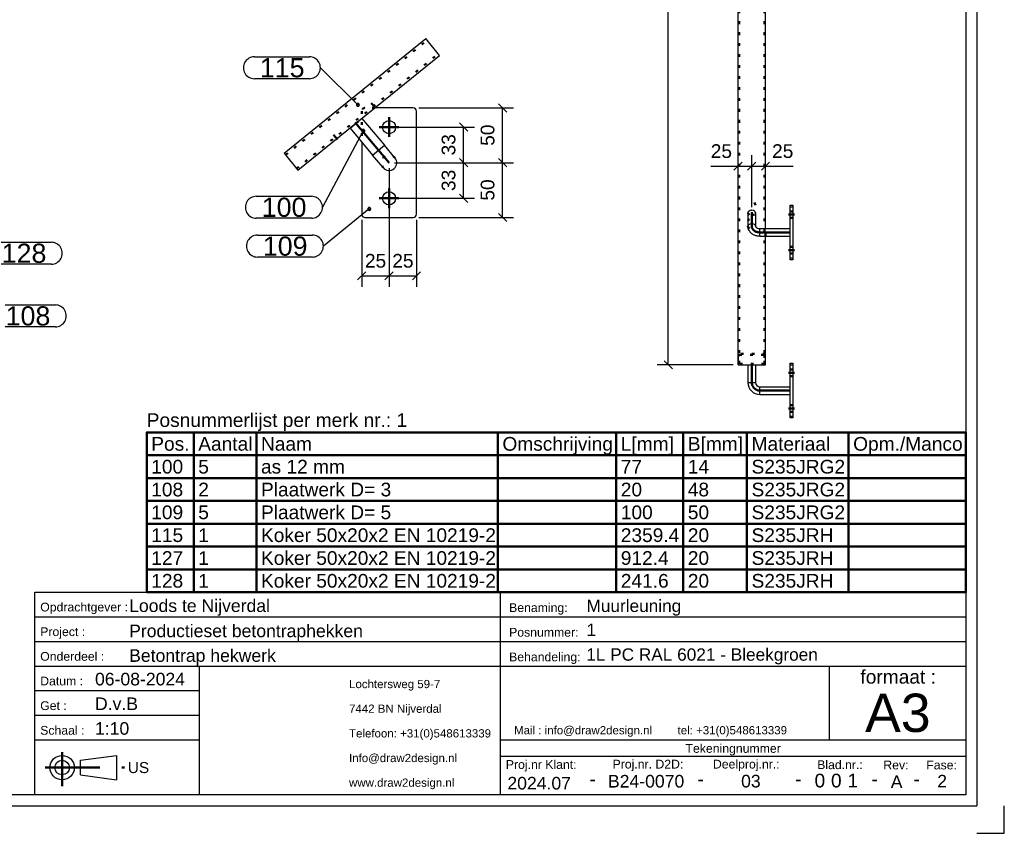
# Model space of a CAD drawing. Header units: millimetres. Extents: x -20 to 400, y -1231 to -934.
# Tile 5 of 6: x 221 to 400, y -1231 to -1082. Entities that reach past the tile are written whole.
import ezdxf
from ezdxf.enums import TextEntityAlignment as Align

# ---------------------------------------------------------------- set-up
doc = ezdxf.new("R2010")
doc.units = ezdxf.units.MM
doc.linetypes.add('DOT', pattern=[2, 0.5, -1.5])
doc.linetypes.add('STRICHPUNKT2', pattern=[18.5, 10, -4, 0.5, -4])
doc.layers.get('0').update_dxf_attribs({"linetype": 'CONTINUOUS'})
for name, color, linetype in [('DIM49', 4, 'CONTINUOUS'), ('TXT_ALL', 7, 'CONTINUOUS'), ('TXT_DIM49', 2, 'CONTINUOUS'), ('TXT_YELLOW', 2, 'CONTINUOUS')]:
    doc.layers.add(name, color=color, linetype=linetype)
doc.layers.add('LE_ALL', color=7, linetype='CONTINUOUS', lineweight=50)
doc.styles.add('ARIAL', font='arial.ttf')

# ---------------------------------------------------------------- blocks, each defined once
blk = doc.blocks.new('BOM-P1_00003', base_point=(243.81, -1186.63))
at = {"layer": 'LE_ALL', "color": 8}
for p, q in [((252.39, -1157.46), (252.39, -1186.63)), ((263.84, -1157.46), (263.84, -1186.63)), ((307.92, -1157.46), (307.92, -1186.63)), ((329.53, -1157.46), (329.53, -1186.63)), ((341.76, -1157.46), (341.76, -1186.63)), ((353.39, -1157.46), (353.39, -1186.63)), ((371.95, -1157.46), (371.95, -1186.63)), ((243.81, -1161.63), (393.37, -1161.63)), ((243.81, -1165.79), (393.37, -1165.79)), ((243.81, -1169.96), (393.37, -1169.96)), ((243.81, -1174.13), (393.37, -1174.13)), ((243.81, -1178.29), (393.37, -1178.29)), ((243.81, -1182.46), (393.37, -1182.46))]:
    blk.add_line(p, q, dxfattribs=at)
blk.add_lwpolyline([(243.81, -1186.63), (393.37, -1186.63), (393.37, -1157.46), (243.81, -1157.46)], close=True, dxfattribs=at)
at = {"layer": 'TXT_YELLOW', "style": 'ARIAL'}
blk.add_text('Posnummerlijst per merk nr.: 1', height=2.5, dxfattribs=at).set_placement((243.81, -1156.46))
for s, p in [('Pos.', (244.64, -1159.54)), ('Aantal', (253.22, -1159.54)), ('Naam', (264.67, -1159.54)), ('Omschrijving', (308.75, -1159.54)), ('L[mm]', (330.36, -1159.54)), ('B[mm]', (342.59, -1159.54)), ('Materiaal', (354.23, -1159.54)), ('Opm./Manco', (372.78, -1159.54)), ('100', (244.64, -1163.71)), ('5', (253.22, -1163.71)), ('as 12 mm', (264.67, -1163.71)), ('77', (330.36, -1163.71)), ('14', (342.59, -1163.71)), ('S235JRG2', (354.23, -1163.71)), ('108', (244.64, -1167.88)), ('2', (253.22, -1167.88)), ('Plaatwerk D= 3', (264.67, -1167.88)), ('20', (330.36, -1167.88)), ('S235JRG2', (354.23, -1167.88)), ('48', (342.59, -1167.88)), ('109', (244.64, -1172.04)), ('5', (253.22, -1172.04)), ('Plaatwerk D= 5', (264.67, -1172.04)), ('100', (330.36, -1172.04)), ('50', (342.59, -1172.04)), ('S235JRG2', (354.23, -1172.04)), ('115', (244.64, -1176.21)), ('1', (253.22, -1176.21)), ('Koker 50x20x2 EN 10219-2', (264.67, -1176.21)), ('2359.4', (330.36, -1176.21)), ('20', (342.59, -1176.21)), ('S235JRH', (354.23, -1176.21)), ('127', (244.64, -1180.38)), ('1', (253.22, -1180.38)), ('Koker 50x20x2 EN 10219-2', (264.67, -1180.38)), ('912.4', (330.36, -1180.38)), ('20', (342.59, -1180.38)), ('S235JRH', (354.23, -1180.38)), ('128', (244.64, -1184.54)), ('1', (253.22, -1184.54)), ('Koker 50x20x2 EN 10219-2', (264.67, -1184.54)), ('241.6', (330.36, -1184.54)), ('20', (342.59, -1184.54)), ('S235JRH', (354.23, -1184.54))]:
    blk.add_text(s, height=2.5, dxfattribs=at).set_placement(p, align=Align.MIDDLE_LEFT)
blk = doc.blocks.new('TFIELD_00005', base_point=(374.96, -1208.63))
at = {"layer": 'TXT_YELLOW', "style": 'ARIAL'}
blk.add_text('A3', height=7, dxfattribs=at).set_placement((374.96, -1208.63), align=Align.MIDDLE_LEFT)
blk = doc.blocks.new('FLEX_00004', base_point=(380.87, -1213.63))
blk.add_blockref('TFIELD_00005', (374.96, -1208.63))
blk = doc.blocks.new('TFIELD_00008', base_point=(310.88, -1211.81))
at = {"layer": 'TXT_YELLOW', "style": 'ARIAL'}
blk.add_text('Mail : info@draw2design.nl        tel: +31(0)548613339', height=1.5, dxfattribs=at).set_placement((310.88, -1211.81), align=Align.MIDDLE_LEFT)
blk = doc.blocks.new('FLEX_00007', base_point=(310.88, -1213.06))
blk.add_blockref('TFIELD_00008', (310.88, -1211.81))
blk = doc.blocks.new('DRAW2DESIGNLOGO_00006', base_point=(310.81, -1210.14))
blk.add_blockref('FLEX_00007', (310.88, -1213.06))
blk = doc.blocks.new('TFIELD_00012', base_point=(240.37, -1218.63))
at = {"layer": 'TXT_YELLOW', "style": 'ARIAL'}
blk.add_text('US', height=2, dxfattribs=at).set_placement((240.37, -1218.63), align=Align.MIDDLE_LEFT)
blk = doc.blocks.new('FLEX_00011', base_point=(240.37, -1218.63))
blk.add_blockref('TFIELD_00012', (240.37, -1218.63))
blk = doc.blocks.new('US_00010', base_point=(229.71, -1218.63))
blk.add_line((231.73, -1219.96), (238.29, -1220.85))
blk.add_lwpolyline([(231.73, -1219.96), (231.73, -1217.29), (238.29, -1216.4), (238.29, -1220.85)])
for radius in [2.22, 1.33]:
    blk.add_circle((228.37, -1218.63), radius)
at = {"layer": 'LE_ALL', "color": 1, "linetype": 'STRICHPUNKT2'}
for p, q in [((228.37, -1215.81), (228.37, -1222.03)), ((225.27, -1218.63), (240.14, -1218.63))]:
    blk.add_line(p, q, dxfattribs=at)
blk.add_blockref('FLEX_00011', (240.37, -1218.63))
blk = doc.blocks.new('TFIELD_00015', base_point=(280.75, -1221.38))
at = {"layer": 'TXT_YELLOW', "style": 'ARIAL'}
for s, p in [('Lochtersweg 59-7', (280.75, -1203.38)), ('7442 BN Nijverdal', (280.75, -1207.88)), ('Telefoon: +31(0)548613339', (280.75, -1212.38)), ('Info@draw2design.nl', (280.75, -1216.88)), ('www.draw2design.nl', (280.75, -1221.38))]:
    blk.add_text(s, height=1.5, dxfattribs=at).set_placement(p, align=Align.MIDDLE_LEFT)
blk = doc.blocks.new('FLEX_00014', base_point=(293.56, -1223.63))
blk.add_blockref('TFIELD_00015', (280.75, -1221.38))
blk = doc.blocks.new('D2D_00013', base_point=(253.62, -1221.77))
blk.add_blockref('FLEX_00014', (293.56, -1223.63))
blk = doc.blocks.new('SCHRIFE_00017', base_point=(234.37, -1203.63))
for p, q in [((223.37, -1186.63), (308.37, -1186.63)), ((308.37, -1186.63), (393.37, -1186.63)), ((308.37, -1223.63), (308.37, -1186.63)), ((393.37, -1186.63), (393.37, -1223.63)), ((223.37, -1191.13), (308.37, -1191.13)), ((308.37, -1191.13), (393.37, -1191.13)), ((223.37, -1195.63), (308.37, -1195.63)), ((308.37, -1195.63), (393.37, -1195.63)), ((223.37, -1200.13), (393.37, -1200.13)), ((253.37, -1200.13), (253.37, -1223.63)), ((368.37, -1200.13), (368.37, -1213.63)), ((253.37, -1204.63), (223.37, -1204.63)), ((253.37, -1209.13), (223.37, -1209.13)), ((253.37, -1213.63), (223.37, -1213.63)), ((393.37, -1213.63), (308.37, -1213.63)), ((393.37, -1216.63), (308.37, -1216.63))]:
    blk.add_line(p, q)
blk.add_lwpolyline([(393.37, -1223.63), (223.37, -1223.63), (223.37, -1186.63)])
at = {"layer": 'TXT_YELLOW', "style": 'ARIAL'}
for s, height, p in [('Loods te Nijverdal', 2.3, (240.6, -1190.23)), ('Muurleuning', 2.25, (324.1, -1190.23)), ('Productieset betontraphekken', 2.3, (240.6, -1194.83)), ('1', 2.25, (324.1, -1194.62)), ('Betontrap hekwerk', 2.3, (240.6, -1199.33)), ('1L PC RAL 6021 - Bleekgroen', 2.25, (324.05, -1199.12)), ('06-08-2024', 2.3, (234.37, -1203.63)), ('D.v.B', 2.3, (234.37, -1208.13)), ('1:10', 2.3, (234.37, -1212.63))]:
    blk.add_text(s, height=height, dxfattribs=at).set_placement(p)
for s, height, p in [('2024.07', 2.3, (315.46, -1222.63)), ('B24-0070', 2.3, (334.98, -1222.27)), ('03', 2.3, (354.11, -1222.25)), ('A', 2.3, (380.72, -1222.36)), ('2', 2.3, (389.02, -1222.26)), ('-', 2.5, (325.2, -1221.97)), ('-', 2.5, (344.95, -1221.97)), ('-', 2.5, (362.78, -1221.97)), ('-', 2.5, (376.71, -1221.97)), ('-', 2.5, (384.37, -1221.97))]:
    blk.add_text(s, height=height, dxfattribs=at).set_placement(p, align=Align.CENTER)
blk = doc.blocks.new('TFIELD_00021', base_point=(371.73, -1221))
at = {"layer": 'TXT_ALL', "style": 'ARIAL'}
blk.add_text('1', height=2.5, dxfattribs=at).set_placement((371.73, -1221), align=Align.MIDDLE_LEFT)
blk = doc.blocks.new('1_00020')
blk.add_blockref('TFIELD_00021', (371.73, -1221))
blk = doc.blocks.new('TELLER1_00019')
blk.add_blockref('1_00020', (0, 0))
blk = doc.blocks.new('TFIELD_00024', base_point=(368.73, -1221))
at = {"layer": 'TXT_ALL', "style": 'ARIAL'}
blk.add_text('0', height=2.5, dxfattribs=at).set_placement((368.73, -1221), align=Align.MIDDLE_LEFT)
blk = doc.blocks.new('0_00023')
blk.add_blockref('TFIELD_00024', (368.73, -1221))
blk = doc.blocks.new('TELLER2_00022')
blk.add_blockref('0_00023', (0, 0))
blk = doc.blocks.new('TFIELD_00027', base_point=(365.73, -1221))
at = {"layer": 'TXT_ALL', "style": 'ARIAL'}
blk.add_text('0', height=2.5, dxfattribs=at).set_placement((365.73, -1221), align=Align.MIDDLE_LEFT)
blk = doc.blocks.new('0_00026')
blk.add_blockref('TFIELD_00027', (365.73, -1221))
blk = doc.blocks.new('TELLER3_00025')
blk.add_blockref('0_00026', (0, 0))
blk = doc.blocks.new('NL_00028', base_point=(224.37, -1190.13))
at = {"layer": 'TXT_ALL', "color": 1, "style": 'ARIAL'}
blk.add_text('Tekeningnummer', height=1.6, dxfattribs=at).set_placement((350.87, -1215.13), align=Align.MIDDLE_CENTER)
at = {"layer": 'TXT_YELLOW', "style": 'ARIAL'}
for s, p in [('Opdrachtgever :', (224.37, -1190.13)), ('Benaming:', (309.97, -1190.23)), ('Project :', (224.37, -1194.63)), ('Posnummer:', (309.97, -1194.73)), ('Onderdeel :', (224.37, -1199.13)), ('Behandeling:', (309.97, -1199.23)), ('Datum :', (224.37, -1203.63)), ('Get :', (224.37, -1208.13)), ('Schaal :', (224.37, -1212.63)), ('Proj.nr Klant:', (309.37, -1218.87)), ('Proj.nr. D2D:', (328.86, -1218.8)), ('Deelproj.nr.:', (347.18, -1218.8)), ('Blad.nr.:', (366.21, -1218.91)), ('Rev:', (378.29, -1218.96)), ('Fase:', (386.13, -1218.96))]:
    blk.add_text(s, height=1.6, dxfattribs=at).set_placement(p)
blk.add_text('formaat :', height=2.5, dxfattribs=at).set_placement((381, -1203.31), align=Align.CENTER)
blk = doc.blocks.new('SCHRIFE_00016')
for name, p in [('SCHRIFE_00017', (234.37, -1203.63)), ('NL_00028', (224.37, -1190.13)), ('TELLER3_00025', (0, 0)), ('TELLER2_00022', (0, 0)), ('TELLER1_00019', (0, 0))]:
    blk.add_blockref(name, p)
blk = doc.blocks.new('DINA3_00002', base_point=(393.37, -1223.63))
for p, q in [((395.37, -938.63), (395.37, -1225.63)), ((393.37, -940.63), (393.37, -1223.63)), ((393.37, -1125.07), (393.37, -1140.76)), ((393.37, -1223.63), (-12.63, -1223.63)), ((-14.63, -1225.63), (395.37, -1225.63))]:
    blk.add_line(p, q)
blk.add_lwpolyline([(395.37, -1230.63), (400.37, -1230.63), (400.37, -1225.63)])
for name, p in [('BOM-P1_00003', (243.81, -1186.63)), ('SCHRIFE_00016', (0, 0)), ('D2D_00013', (253.62, -1221.77)), ('FLEX_00004', (380.87, -1213.63)), ('DRAW2DESIGNLOGO_00006', (310.81, -1210.14)), ('US_00010', (229.71, -1218.63))]:
    blk.add_blockref(name, p)
blk = doc.blocks.new('_ZBL0011_00001')
blk.add_blockref('DINA3_00002', (393.37, -1223.63))
blk = doc.blocks.new('SHAPE_00292', base_point=(204.91, -1130.52))
at = {"layer": 'DIM49', "color": 3}
for p, q in [((216.34, -1122.75), (226.4, -1122.75)), ((204.91, -1130.52), (214.34, -1124.75)), ((226.4, -1126.75), (216.34, -1126.75)), ((205.17, -1130.48), (204.66, -1130.48)), ((205.03, -1130.28), (204.8, -1130.28)), ((205.12, -1130.68), (204.71, -1130.68))]:
    blk.add_line(p, q, dxfattribs=at)
blk.add_lwpolyline([(204.73, -1130.71), (204.79, -1130.75), (204.85, -1130.78), (204.92, -1130.78), (204.99, -1130.77), (205.05, -1130.74), (205.11, -1130.7), (205.15, -1130.65), (205.17, -1130.58), (205.18, -1130.51), (205.17, -1130.45), (205.14, -1130.38), (205.1, -1130.33), (205.04, -1130.29), (204.98, -1130.26), (204.91, -1130.26), (204.84, -1130.27), (204.78, -1130.3), (204.72, -1130.34), (204.68, -1130.39), (204.66, -1130.46), (204.65, -1130.53), (204.66, -1130.59), (204.69, -1130.66)], close=True, dxfattribs=at)
for centre, start_param, end_param in [((216.34, -1124.75), 1.570796, 4.712389), ((226.4, -1124.75), 4.712389, 7.853982)]:
    blk.add_ellipse(centre, major_axis=(2, 0), ratio=1, start_param=start_param, end_param=end_param, dxfattribs=at)
at = {"layer": 'TXT_ALL', "style": 'ARIAL'}
blk.add_text('128', height=3.5, dxfattribs=at).set_placement((217.34, -1124.75), align=Align.MIDDLE_LEFT)
blk = doc.blocks.new('Koker 50x20x2 EN 10219-2_00038', base_point=(196.79, -1131.45))
for p, q in [((196.44, -1130.45), (208.46, -1130.55)), ((208.46, -1130.55), (208.46, -1131.55)), ((196.79, -1131.45), (208.46, -1131.55)), ((208.46, -1131.55), (208.22, -1131.77))]:
    blk.add_line(p, q)
blk.add_lwpolyline([(196.44, -1130.45), (196.79, -1131.45), (196.55, -1131.66), (208.22, -1131.77)])
blk.add_blockref('SHAPE_00292', (204.91, -1130.52))
blk = doc.blocks.new('Koker 50x20x2 EN 10219-2_00037')
blk.add_blockref('Koker 50x20x2 EN 10219-2_00038', (196.79, -1131.45))
blk = doc.blocks.new('SHAPE_00310', base_point=(208.6, -1131.55))
at = {"layer": 'DIM49', "color": 3}
for p, q in [((208.34, -1131.51), (208.86, -1131.51)), ((208.4, -1131.71), (208.81, -1131.71)), ((208.71, -1131.31), (208.49, -1131.31)), ((208.6, -1131.55), (215.06, -1136.19)), ((217.06, -1134.19), (227.13, -1134.19)), ((227.13, -1138.19), (217.06, -1138.19))]:
    blk.add_line(p, q, dxfattribs=at)
blk.add_lwpolyline([(208.36, -1131.45), (208.34, -1131.52), (208.34, -1131.59), (208.36, -1131.66), (208.4, -1131.71), (208.45, -1131.76), (208.51, -1131.79), (208.58, -1131.81), (208.65, -1131.81), (208.71, -1131.79), (208.77, -1131.75), (208.82, -1131.7), (208.85, -1131.64), (208.86, -1131.57), (208.86, -1131.5), (208.84, -1131.44), (208.81, -1131.38), (208.76, -1131.33), (208.7, -1131.3), (208.63, -1131.29), (208.56, -1131.29), (208.49, -1131.31), (208.44, -1131.34), (208.39, -1131.39)], close=True, dxfattribs=at)
for centre, start_param, end_param in [((217.06, -1136.19), 1.570796, 4.712389), ((227.13, -1136.19), 4.712389, 7.853982)]:
    blk.add_ellipse(centre, major_axis=(2, 0), ratio=1, start_param=start_param, end_param=end_param, dxfattribs=at)
at = {"layer": 'TXT_ALL', "style": 'ARIAL'}
blk.add_text('108', height=3.5, dxfattribs=at).set_placement((218.06, -1136.19), align=Align.MIDDLE_LEFT)
blk = doc.blocks.new('Plaatwerk D_ 3_00071', base_point=(208.61, -1131.55))
for p, q in [((208.22, -1131.76), (208.46, -1131.55)), ((208.37, -1131.76), (208.22, -1131.76)), ((208.61, -1131.55), (208.46, -1131.55))]:
    blk.add_line(p, q)
blk.add_lwpolyline([(208.37, -1131.76), (208.61, -1131.55), (208.61, -1130.56), (208.46, -1130.55)])
blk.add_blockref('SHAPE_00310', (208.6, -1131.55))
blk = doc.blocks.new('Plaatwerk D_ 3_00070')
blk.add_blockref('Plaatwerk D_ 3_00071', (208.61, -1131.55))
blk = doc.blocks.new('Muurleuning_00034')
for name in ['Koker 50x20x2 EN 10219-2_00037', 'Plaatwerk D_ 3_00070']:
    blk.add_blockref(name, (0, 0))
blk = doc.blocks.new('00 begane grond_00033')
blk.add_blockref('Muurleuning_00034', (0, 0))
blk = doc.blocks.new('Duplex_00032')
blk.add_blockref('00 begane grond_00033', (0, 0))
blk = doc.blocks.new('Assen_00031')
blk.add_blockref('Duplex_00032', (0, 0))
blk = doc.blocks.new('_A3D0021_00030')
blk.add_blockref('Assen_00031', (0, 0))
blk = doc.blocks.new('_ANS0021_00029')
blk.add_blockref('_A3D0021_00030', (0, 0))
blk = doc.blocks.new('_D31', base_point=(346.78, -1107.36))
at = {"layer": 'DIM49', "color": 1}
for p, q in [((351.77, -1108.88), (351.77, -1106.86)), ((354.27, -1116.36), (354.27, -1106.86)), ((346.78, -1108.86), (360.27, -1108.86)), ((351.02, -1109.61), (352.52, -1108.11)), ((355.02, -1108.11), (353.52, -1109.61))]:
    blk.add_line(p, q, dxfattribs=at)
at = {"layer": 'TXT_DIM49', "style": 'ARIAL'}
blk.add_text('25', height=2.5, dxfattribs=at).set_placement((346.78, -1107.36))
blk = doc.blocks.new('_D32', base_point=(357.98, -1107.36))
at = {"layer": 'DIM49', "color": 1}
for p, q in [((354.27, -1116.36), (354.27, -1106.86)), ((348.27, -1108.86), (361.81, -1108.86)), ((353.52, -1109.61), (355.02, -1108.11)), ((357.52, -1108.11), (356.02, -1109.61))]:
    blk.add_line(p, q, dxfattribs=at)
at = {"layer": 'TXT_DIM49', "style": 'ARIAL'}
blk.add_text('25', height=2.5, dxfattribs=at).set_placement((357.98, -1107.36))
blk = doc.blocks.new('Koker 50x20x2 EN 10219-2_00213', base_point=(356.77, -1143.12))
for p, q in [((351.77, -995.08), (351.77, -997.08)), ((356.77, -995.08), (351.77, -995.08)), ((356.77, -997.08), (356.77, -995.08)), ((351.77, -997.08), (356.77, -997.08)), ((351.77, -1145.12), (351.77, -997.08)), ((356.77, -1011.39), (356.77, -997.08)), ((351.77, -1145.12), (356.77, -1145.12))]:
    blk.add_line(p, q)
for points in [[(356.77, -1065.83), (356.77, -1012.79)], [(356.77, -1120.26), (356.77, -1067.23)], [(356.77, -1145.12), (356.77, -1121.66)]]:
    blk.add_lwpolyline(points)
at = {"layer": 'LE_ALL', "color": 3, "linetype": 'DOT'}
for p, q in [((351.97, -1144.92), (351.97, -996.88)), ((356.57, -1144.92), (356.57, -996.88)), ((356.77, -1012.79), (356.77, -1011.39)), ((356.77, -1143.12), (351.77, -1143.12)), ((351.97, -1143.32), (356.57, -1143.32)), ((356.57, -1144.92), (351.97, -1144.92))]:
    blk.add_line(p, q, dxfattribs=at)
blk.add_lwpolyline([(351.97, -996.88), (351.97, -995.28), (356.57, -995.28), (356.57, -996.88)], close=True, dxfattribs=at)
for points in [[(356.77, -1067.23), (356.77, -1065.83)], [(356.77, -1121.66), (356.77, -1120.26)]]:
    blk.add_lwpolyline(points, dxfattribs=at)
for name, p in [('_D31', (346.78, -1107.36)), ('_D32', (357.98, -1107.36))]:
    blk.add_blockref(name, p)
blk = doc.blocks.new('Koker 50x20x2 EN 10219-2_00212')
blk.add_blockref('Koker 50x20x2 EN 10219-2_00213', (356.77, -1143.12))
blk = doc.blocks.new('Plaatwerk D_ 5_00218', base_point=(361.27, -1124.81))
for p, q in [((361.27, -1116.26), (361.77, -1116.26)), ((361.77, -1116.26), (361.77, -1125.66)), ((361.77, -1125.66), (361.27, -1125.66)), ((361.27, -1125.96), (361.27, -1125.66)), ((361.77, -1125.96), (361.27, -1125.96)), ((361.77, -1125.66), (361.77, -1125.96))]:
    blk.add_line(p, q)
blk.add_lwpolyline([(361.27, -1125.66), (361.27, -1116.26), (361.27, -1115.96), (361.77, -1115.96), (361.77, -1116.26)])
at = {"layer": 'LE_ALL', "color": 3, "linetype": 'DOT'}
for p, q in [((361.27, -1117.11), (361.77, -1117.11)), ((361.27, -1118.31), (361.77, -1118.31)), ((361.27, -1123.61), (361.77, -1123.61)), ((361.27, -1124.81), (361.77, -1124.81))]:
    blk.add_line(p, q, dxfattribs=at)
blk = doc.blocks.new('_00220', base_point=(360.97, -1124.21))
at = {"layer": 'LE_ALL', "color": 1, "linetype": 'STRICHPUNKT2'}
for p, q in [((360.97, -1117.71), (362.07, -1117.71)), ((360.97, -1124.21), (362.07, -1124.21))]:
    blk.add_line(p, q, dxfattribs=at)
blk = doc.blocks.new('_00219')
blk.add_blockref('_00220', (360.97, -1124.21))
blk = doc.blocks.new('Plaatwerk D_ 5_00217')
for name, p in [('Plaatwerk D_ 5_00218', (361.27, -1124.81)), ('_00219', (0, 0))]:
    blk.add_blockref(name, p)
blk = doc.blocks.new('as 12 mm_00222', base_point=(354.97, -1119.81))
for p, q in [((353.57, -1117.36), (353.57, -1119.81)), ((354.97, -1117.36), (354.97, -1119.81)), ((355.77, -1121.66), (355.77, -1120.26)), ((361.27, -1121.66), (361.27, -1120.26)), ((355.77, -1121.66), (361.27, -1121.66))]:
    blk.add_line(p, q)
for points in [[(354.25, -1116.91), (354.25, -1116.91), (354.26, -1116.91), (354.27, -1116.91), (354.27, -1116.91), (354.28, -1116.91), (354.29, -1116.91)], [(355.77, -1121.66), (355.63, -1121.66), (355.49, -1121.65), (355.36, -1121.63), (355.32, -1121.62), (355.19, -1121.6), (355.06, -1121.57), (355, -1121.55), (354.87, -1121.51), (354.75, -1121.46), (354.69, -1121.43), (354.58, -1121.37), (354.47, -1121.31), (354.41, -1121.27), (354.31, -1121.2), (354.21, -1121.13), (354.16, -1121.09), (354.08, -1121), (354, -1120.92), (353.96, -1120.87), (353.89, -1120.78), (353.83, -1120.69), (353.8, -1120.65), (353.75, -1120.55), (353.7, -1120.45), (353.68, -1120.41), (353.64, -1120.3), (353.61, -1120.2), (353.6, -1120.16), (353.58, -1120.05), (353.57, -1119.95), (353.57, -1119.84), (353.57, -1119.81)], [(354.97, -1119.81), (354.97, -1119.85), (354.98, -1119.89), (355, -1119.92), (355.03, -1119.97), (355.07, -1120.01), (355.09, -1120.04), (355.14, -1120.08), (355.21, -1120.12), (355.26, -1120.15), (355.34, -1120.18), (355.42, -1120.21), (355.46, -1120.22), (355.51, -1120.24), (355.6, -1120.25), (355.69, -1120.26), (355.77, -1120.26), (361.27, -1120.26)]]:
    blk.add_lwpolyline(points)
for centre, start_param, end_param in [((354.27, -1117.36), 1.599351, 3.141593), ((354.27, -1117.36), 0, 1.540589), ((354.27, -1119.81), 6.283185, 9.424778)]:
    blk.add_ellipse(centre, major_axis=(0.7, 0), ratio=0.642788, start_param=start_param, end_param=end_param)
at = {"layer": 'LE_ALL', "color": 1, "linetype": 'STRICHPUNKT2'}
blk.add_line((354.27, -1119.81), (354.27, -1117.28), dxfattribs=at)
at = {"layer": 'LE_ALL', "color": 3, "linetype": 'DOT'}
blk.add_lwpolyline([(354.28, -1117.81), (354.28, -1117.81), (354.27, -1117.81), (354.26, -1117.81), (354.26, -1117.81), (354.25, -1117.81)], dxfattribs=at)
at = {"layer": 'LE_ALL', "color": 1, "linetype": 'STRICHPUNKT2'}
blk.add_lwpolyline([(361.27, -1120.96), (355.77, -1120.96)], dxfattribs=at)
at = {"layer": 'LE_ALL', "color": 3, "linetype": 'DOT'}
for centre, start_param, end_param in [((354.27, -1117.36), 3.141593, 4.690191), ((354.27, -1117.36), 4.738266, 6.283185), ((354.27, -1119.81), 3.141593, 6.283185)]:
    blk.add_ellipse(centre, major_axis=(0.7, 0), ratio=0.642788, start_param=start_param, end_param=end_param, dxfattribs=at)
at = {"layer": 'LE_ALL', "color": 1, "linetype": 'STRICHPUNKT2'}
blk.add_ellipse((355.77, -1119.81), major_axis=(1.5, 0), ratio=0.766044, start_param=3.141593, end_param=4.712389, dxfattribs=at)
blk = doc.blocks.new('_00224', base_point=(353.76, -1118.41))
at = {"layer": 'LE_ALL', "color": 1, "linetype": 'STRICHPUNKT2'}
for p, q in [((354.78, -1115.52), (354.93, -1115.96)), ((353.76, -1118.41), (353.6, -1118.86))]:
    blk.add_line(p, q, dxfattribs=at)
blk = doc.blocks.new('_00223')
blk.add_blockref('_00224', (353.76, -1118.41))
blk = doc.blocks.new('as 12 mm_00221')
for name, p in [('_00223', (0, 0)), ('as 12 mm_00222', (354.97, -1119.81))]:
    blk.add_blockref(name, p)
blk = doc.blocks.new('Handrailingsteun_00216')
for name in ['as 12 mm_00221', 'Plaatwerk D_ 5_00217']:
    blk.add_blockref(name, (0, 0))
blk = doc.blocks.new('Koker 50x20x2 EN 10219-2_00244', base_point=(351.97, -1144.92))
blk.add_lwpolyline([(351.77, -1143.12), (351.77, -1145.12), (356.77, -1145.12), (356.77, -1143.12)])
at = {"layer": 'LE_ALL', "color": 3, "linetype": 'DOT'}
blk.add_lwpolyline([(356.77, -1143.12), (351.77, -1143.12)], dxfattribs=at)
blk.add_lwpolyline([(351.97, -1144.92), (351.97, -1143.32), (356.57, -1143.32), (356.57, -1144.92)], close=True, dxfattribs=at)
blk = doc.blocks.new('Koker 50x20x2 EN 10219-2_00243')
blk.add_blockref('Koker 50x20x2 EN 10219-2_00244', (351.97, -1144.92))
blk = doc.blocks.new('Plaatwerk D_ 3_00246', base_point=(356.67, -1145.12))
at = {"layer": 'LE_ALL', "color": 3, "linetype": 'DOT'}
for p, q in [((351.87, -1143.12), (351.87, -1145.12)), ((356.67, -1145.12), (356.67, -1143.12))]:
    blk.add_line(p, q, dxfattribs=at)
blk = doc.blocks.new('Plaatwerk D_ 3_00245')
blk.add_blockref('Plaatwerk D_ 3_00246', (356.67, -1145.12))
blk = doc.blocks.new('_00252', base_point=(360.97, -1153.07))
at = {"layer": 'LE_ALL', "color": 1, "linetype": 'STRICHPUNKT2'}
for p, q in [((360.97, -1146.57), (362.07, -1146.57)), ((360.97, -1153.07), (362.07, -1153.07))]:
    blk.add_line(p, q, dxfattribs=at)
blk = doc.blocks.new('_00251')
blk.add_blockref('_00252', (360.97, -1153.07))
blk = doc.blocks.new('Plaatwerk D_ 5_00250')
blk.add_blockref('_00251', (0, 0))
blk = doc.blocks.new('Handrailingsteun_00249')
blk.add_blockref('Plaatwerk D_ 5_00250', (0, 0))
blk = doc.blocks.new('_D34', base_point=(337.52, -1073.94))
at = {"layer": 'DIM49', "color": 1}
for p, q in [((350.77, -995.08), (337.02, -995.08)), ((339.77, -995.83), (338.27, -994.33)), ((339.02, -1145.12), (339.02, -995.08)), ((338.27, -1144.37), (339.77, -1145.87)), ((350.87, -1145.12), (337.02, -1145.12))]:
    blk.add_line(p, q, dxfattribs=at)
at = {"layer": 'TXT_DIM49', "style": 'ARIAL'}
blk.add_text('1500', height=2.5, rotation=90.0002, dxfattribs=at).set_placement((337.52, -1073.94))
blk = doc.blocks.new('Plaatwerk D_ 5_00255', base_point=(361.27, -1153.67))
for p, q in [((361.27, -1145.12), (361.77, -1145.12)), ((361.77, -1145.12), (361.77, -1154.52)), ((361.77, -1154.52), (361.27, -1154.52)), ((361.27, -1154.82), (361.27, -1154.52)), ((361.77, -1154.82), (361.27, -1154.82)), ((361.77, -1154.52), (361.77, -1154.82))]:
    blk.add_line(p, q)
blk.add_lwpolyline([(361.27, -1154.52), (361.27, -1145.12), (361.27, -1144.82), (361.77, -1144.82), (361.77, -1145.12)])
at = {"layer": 'LE_ALL', "color": 3, "linetype": 'DOT'}
for p, q in [((361.27, -1145.97), (361.77, -1145.97)), ((361.27, -1147.17), (361.77, -1147.17)), ((361.27, -1152.47), (361.77, -1152.47)), ((361.27, -1153.67), (361.77, -1153.67))]:
    blk.add_line(p, q, dxfattribs=at)
blk.add_blockref('_D34', (337.52, -1073.94))
blk = doc.blocks.new('_00257', base_point=(360.97, -1153.07))
at = {"layer": 'LE_ALL', "color": 1, "linetype": 'STRICHPUNKT2'}
for p, q in [((360.97, -1146.57), (362.07, -1146.57)), ((360.97, -1153.07), (362.07, -1153.07))]:
    blk.add_line(p, q, dxfattribs=at)
blk = doc.blocks.new('_00256')
blk.add_blockref('_00257', (360.97, -1153.07))
blk = doc.blocks.new('Plaatwerk D_ 5_00254')
for name, p in [('Plaatwerk D_ 5_00255', (361.27, -1153.67)), ('_00256', (0, 0))]:
    blk.add_blockref(name, p)
blk = doc.blocks.new('Massief ø 14_00259', base_point=(353.57, -1148.32))
for p, q in [((353.57, -1145.12), (353.57, -1148.32)), ((353.57, -1148.32), (354.97, -1148.32)), ((355.77, -1150.52), (355.77, -1149.12)), ((355.77, -1149.12), (361.27, -1149.12))]:
    blk.add_line(p, q)
for points in [[(353.57, -1145.12), (354.25, -1145.12), (354.25, -1145.12), (354.26, -1145.12), (354.27, -1145.12), (354.27, -1145.12), (354.28, -1145.12), (354.29, -1145.12), (354.97, -1145.12), (354.97, -1148.32)], [(355.77, -1150.52), (361.27, -1150.52), (361.27, -1149.12)]]:
    blk.add_lwpolyline(points)
for radius, start in [(2.2, 180), (0.8, -180)]:
    blk.add_arc((355.77, -1148.32), radius, start, -90)
at = {"layer": 'LE_ALL', "color": 1, "linetype": 'STRICHPUNKT2'}
blk.add_lwpolyline([(361.27, -1149.82), (355.77, -1149.82, -0.414214), (354.27, -1148.32), (354.27, -1145.12)], format="xyb", dxfattribs=at)
blk = doc.blocks.new('Massief ø 14_00258')
blk.add_blockref('Massief ø 14_00259', (353.57, -1148.32))
blk = doc.blocks.new('Handrailingsteun_00253')
for name in ['Plaatwerk D_ 5_00254', 'Massief ø 14_00258']:
    blk.add_blockref(name, (0, 0))
blk = doc.blocks.new('Muurleuning_00211')
for name in ['Handrailingsteun_00253', 'Koker 50x20x2 EN 10219-2_00212', 'Handrailingsteun_00216', 'Koker 50x20x2 EN 10219-2_00243', 'Plaatwerk D_ 3_00245', 'Handrailingsteun_00249']:
    blk.add_blockref(name, (0, 0))
blk = doc.blocks.new('00 begane grond_00210')
blk.add_blockref('Muurleuning_00211', (0, 0))
blk = doc.blocks.new('Duplex_00209')
blk.add_blockref('00 begane grond_00210', (0, 0))
blk = doc.blocks.new('Assen_00208')
blk.add_blockref('Duplex_00209', (0, 0))
blk = doc.blocks.new('_A3D0024_00207')
blk.add_blockref('Assen_00208', (0, 0))
blk = doc.blocks.new('_ANS0024_00206')
blk.add_blockref('_A3D0024_00207', (0, 0))
blk = doc.blocks.new('_00268', base_point=(269.16, -1106.81))
for p, q in [((268.91, -1106.5), (294.77, -1085.55)), ((297.29, -1088.66), (294.77, -1085.55)), ((271.43, -1109.61), (297.29, -1088.66)), ((268.91, -1106.5), (271.43, -1109.61))]:
    blk.add_line(p, q)
at = {"layer": 'LE_ALL', "color": 3, "linetype": 'DOT'}
for p, q in [((269.16, -1106.81), (295.02, -1085.87)), ((271.17, -1109.3), (297.04, -1088.35))]:
    blk.add_line(p, q, dxfattribs=at)
blk = doc.blocks.new('_00267')
blk.add_blockref('_00268', (269.16, -1106.81))
blk = doc.blocks.new('SHAPE_00370', base_point=(282.37, -1097.66))
at = {"layer": 'DIM49', "color": 3}
for p, q in [((263.46, -1088.89), (273.52, -1088.89)), ((282.37, -1097.66), (275.52, -1090.89)), ((273.52, -1092.89), (263.46, -1092.89)), ((282.63, -1097.62), (282.11, -1097.62)), ((282.16, -1097.82), (282.57, -1097.82)), ((282.48, -1097.42), (282.26, -1097.42))]:
    blk.add_line(p, q, dxfattribs=at)
blk.add_lwpolyline([(282.6, -1097.79), (282.62, -1097.72), (282.63, -1097.66), (282.62, -1097.59), (282.59, -1097.53), (282.55, -1097.47), (282.5, -1097.43), (282.43, -1097.4), (282.37, -1097.39), (282.3, -1097.4), (282.23, -1097.43), (282.18, -1097.47), (282.14, -1097.53), (282.11, -1097.59), (282.1, -1097.66), (282.11, -1097.73), (282.14, -1097.79), (282.18, -1097.85), (282.24, -1097.89), (282.3, -1097.91), (282.37, -1097.92), (282.44, -1097.91), (282.5, -1097.89), (282.55, -1097.84)], close=True, dxfattribs=at)
for centre, start_param, end_param in [((263.46, -1090.89), 1.570796, 4.712389), ((273.52, -1090.89), 4.712389, 7.853982)]:
    blk.add_ellipse(centre, major_axis=(2, 0), ratio=1, start_param=start_param, end_param=end_param, dxfattribs=at)
at = {"layer": 'TXT_ALL', "style": 'ARIAL'}
blk.add_text('115', height=3.5, dxfattribs=at).set_placement((264.46, -1090.89), align=Align.MIDDLE_LEFT)
blk = doc.blocks.new('Koker 50x20x2 EN 10219-2_00266')
for name, p in [('_00267', (0, 0)), ('SHAPE_00370', (282.37, -1097.66))]:
    blk.add_blockref(name, p)
blk = doc.blocks.new('_00273', base_point=(288.06, -1114.73))
at = {"layer": 'LE_ALL', "color": 1, "linetype": 'STRICHPUNKT2'}
for p, q in [((288.06, -1101.73), (288.06, -1099.93)), ((288.06, -1101.73), (288.06, -1099.93)), ((288.06, -1101.73), (286.26, -1101.73)), ((288.06, -1101.73), (286.26, -1101.73)), ((288.06, -1101.73), (289.86, -1101.73)), ((288.06, -1101.73), (288.06, -1103.53)), ((288.06, -1101.73), (289.86, -1101.73)), ((288.06, -1101.73), (288.06, -1103.53)), ((288.06, -1114.73), (288.06, -1112.93)), ((288.06, -1114.73), (288.06, -1112.93)), ((288.06, -1114.73), (286.26, -1114.73)), ((288.06, -1114.73), (286.26, -1114.73)), ((288.06, -1114.73), (289.86, -1114.73)), ((288.06, -1114.73), (288.06, -1116.53)), ((288.06, -1114.73), (289.86, -1114.73)), ((288.06, -1114.73), (288.06, -1116.53))]:
    blk.add_line(p, q, dxfattribs=at)
blk = doc.blocks.new('_00272')
blk.add_blockref('_00273', (288.06, -1114.73))
blk = doc.blocks.new('_00271')
blk.add_blockref('_00272', (0, 0))
blk = doc.blocks.new('_00275', base_point=(286.86, -1101.73))
for p, q in [((292.46, -1098.23), (285.48, -1098.23)), ((283.06, -1104.45), (283.06, -1117.63))]:
    blk.add_line(p, q)
blk.add_lwpolyline([(283.66, -1118.23), (292.46, -1118.23, 0.414214), (293.06, -1117.63), (293.06, -1098.83, 0.414214), (292.46, -1098.23)], format="xyb")
for centre in [(288.06, -1101.73), (288.06, -1114.73)]:
    blk.add_circle(centre, 1.2)
blk.add_arc((283.66, -1117.63), 0.6, 180, -90)
at = {"layer": 'LE_ALL', "color": 3, "linetype": 'DOT'}
for p, q in [((285.48, -1098.23), (283.66, -1098.23)), ((283.06, -1098.83), (283.06, -1104.45))]:
    blk.add_line(p, q, dxfattribs=at)
blk.add_arc((283.66, -1098.83), 0.6, 90, 180, dxfattribs=at)
blk = doc.blocks.new('_00274')
blk.add_blockref('_00275', (286.86, -1101.73))
blk = doc.blocks.new('_D35', base_point=(300.16, -1113.4))
at = {"layer": 'DIM49', "color": 1}
for p, q in [((290.46, -1108.23), (303.66, -1108.23)), ((302.41, -1108.98), (300.91, -1107.48)), ((301.66, -1114.73), (301.66, -1108.23)), ((300.91, -1113.98), (302.41, -1115.48)), ((289.06, -1114.73), (303.66, -1114.73))]:
    blk.add_line(p, q, dxfattribs=at)
at = {"layer": 'TXT_DIM49', "style": 'ARIAL'}
blk.add_text('33', height=2.5, rotation=90.0002, dxfattribs=at).set_placement((300.16, -1113.4))
blk = doc.blocks.new('_D36', base_point=(300.16, -1106.9))
at = {"layer": 'DIM49', "color": 1}
for p, q in [((289.06, -1101.73), (303.66, -1101.73)), ((302.41, -1102.48), (300.91, -1100.98)), ((301.66, -1108.23), (301.66, -1101.73)), ((290.46, -1108.23), (303.66, -1108.23)), ((300.91, -1107.48), (302.41, -1108.98))]:
    blk.add_line(p, q, dxfattribs=at)
at = {"layer": 'TXT_DIM49', "style": 'ARIAL'}
blk.add_text('33', height=2.5, rotation=90.0002, dxfattribs=at).set_placement((300.16, -1106.9))
blk = doc.blocks.new('_D37', base_point=(283.64, -1127.38))
at = {"layer": 'DIM49', "color": 1}
for p, q in [((288.06, -1109.23), (288.06, -1130.88)), ((283.06, -1118.63), (283.06, -1130.88)), ((283.81, -1128.13), (282.31, -1129.63)), ((287.31, -1129.63), (288.81, -1128.13)), ((283.06, -1128.88), (288.06, -1128.88))]:
    blk.add_line(p, q, dxfattribs=at)
at = {"layer": 'TXT_DIM49', "style": 'ARIAL'}
blk.add_text('25', height=2.5, dxfattribs=at).set_placement((283.64, -1127.38))
blk = doc.blocks.new('_D38', base_point=(288.64, -1127.38))
at = {"layer": 'DIM49', "color": 1}
for p, q in [((288.06, -1109.23), (288.06, -1130.88)), ((293.06, -1118.63), (293.06, -1130.88)), ((288.81, -1128.13), (287.31, -1129.63)), ((292.31, -1129.63), (293.81, -1128.13)), ((288.06, -1128.88), (293.06, -1128.88))]:
    blk.add_line(p, q, dxfattribs=at)
at = {"layer": 'TXT_DIM49', "style": 'ARIAL'}
blk.add_text('25', height=2.5, dxfattribs=at).set_placement((288.64, -1127.38))
blk = doc.blocks.new('_D39', base_point=(307.28, -1115.15))
at = {"layer": 'DIM49', "color": 1}
for p, q in [((289.06, -1108.23), (310.78, -1108.23)), ((309.53, -1108.98), (308.03, -1107.48)), ((308.78, -1118.23), (308.78, -1108.23)), ((308.03, -1117.48), (309.53, -1118.98)), ((293.46, -1118.23), (310.78, -1118.23))]:
    blk.add_line(p, q, dxfattribs=at)
at = {"layer": 'TXT_DIM49', "style": 'ARIAL'}
blk.add_text('50', height=2.5, rotation=90.0002, dxfattribs=at).set_placement((307.28, -1115.15))
blk = doc.blocks.new('_D40', base_point=(307.28, -1105.15))
at = {"layer": 'DIM49', "color": 1}
for p, q in [((293.46, -1098.23), (310.78, -1098.23)), ((309.53, -1098.98), (308.03, -1097.48)), ((308.78, -1108.23), (308.78, -1098.23)), ((289.06, -1108.23), (310.78, -1108.23)), ((308.03, -1107.48), (309.53, -1108.98))]:
    blk.add_line(p, q, dxfattribs=at)
at = {"layer": 'TXT_DIM49', "style": 'ARIAL'}
blk.add_text('50', height=2.5, rotation=90.0002, dxfattribs=at).set_placement((307.28, -1105.15))
blk = doc.blocks.new('SHAPE_00378', base_point=(284.44, -1116.67))
at = {"layer": 'DIM49', "color": 3}
for p, q in [((284.44, -1116.67), (276.07, -1123.45)), ((284.18, -1116.63), (284.7, -1116.63)), ((284.23, -1116.83), (284.65, -1116.83)), ((284.55, -1116.43), (284.33, -1116.43)), ((264.01, -1121.45), (274.07, -1121.45)), ((274.07, -1125.45), (264.01, -1125.45))]:
    blk.add_line(p, q, dxfattribs=at)
blk.add_lwpolyline([(284.6, -1116.46), (284.54, -1116.43), (284.47, -1116.41), (284.4, -1116.41), (284.33, -1116.43), (284.28, -1116.47), (284.23, -1116.52), (284.2, -1116.58), (284.18, -1116.65), (284.18, -1116.71), (284.2, -1116.78), (284.24, -1116.84), (284.29, -1116.89), (284.35, -1116.92), (284.41, -1116.93), (284.48, -1116.93), (284.55, -1116.91), (284.61, -1116.88), (284.65, -1116.83), (284.69, -1116.77), (284.7, -1116.7), (284.7, -1116.63), (284.68, -1116.57), (284.65, -1116.51)], close=True, dxfattribs=at)
for centre, start_param, end_param in [((264.01, -1123.45), 1.570796, 4.712389), ((274.07, -1123.45), 4.712389, 7.853982)]:
    blk.add_ellipse(centre, major_axis=(2, 0), ratio=1, start_param=start_param, end_param=end_param, dxfattribs=at)
at = {"layer": 'TXT_ALL', "style": 'ARIAL'}
blk.add_text('109', height=3.5, dxfattribs=at).set_placement((265.01, -1123.45), align=Align.MIDDLE_LEFT)
blk = doc.blocks.new('Plaatwerk D_ 5_00270')
for name, p in [('_00274', (0, 0)), ('_D40', (307.28, -1105.15)), ('_00271', (0, 0)), ('_D36', (300.16, -1106.9)), ('_D35', (300.16, -1113.4)), ('_D39', (307.28, -1115.15)), ('_D37', (283.64, -1127.38)), ('_D38', (288.64, -1127.38)), ('SHAPE_00378', (284.44, -1116.67))]:
    blk.add_blockref(name, p)
blk = doc.blocks.new('_00279', base_point=(277.91, -1103.13))
at = {"layer": 'LE_ALL', "color": 1, "linetype": 'STRICHPUNKT2'}
for p, q in [((284.8, -1097.34), (285.55, -1098.23)), ((277.91, -1103.13), (278.65, -1104.02))]:
    blk.add_line(p, q, dxfattribs=at)
blk = doc.blocks.new('_00278')
blk.add_blockref('_00279', (277.91, -1103.13))
blk = doc.blocks.new('_00277')
blk.add_blockref('_00278', (0, 0))
blk = doc.blocks.new('_00281', base_point=(289.13, -1107.33))
for p, q in [((280.95, -1101.93), (282.02, -1101.03)), ((283.11, -1100.15), (287.21, -1105.03)), ((280.95, -1101.93), (285.06, -1106.83)), ((285.06, -1106.83), (287.21, -1105.03)), ((289.13, -1107.33), (287.21, -1105.03)), ((286.99, -1109.13), (285.06, -1106.83))]:
    blk.add_line(p, q)
blk.add_arc((288.06, -1108.23), 1.4, -140, 40)
at = {"layer": 'LE_ALL', "color": 3, "linetype": 'DOT'}
for p, q in [((282.02, -1101.03), (283.09, -1100.13)), ((283.09, -1100.13), (283.11, -1100.15))]:
    blk.add_line(p, q, dxfattribs=at)
at = {"layer": 'LE_ALL', "color": 1, "linetype": 'STRICHPUNKT2'}
blk.add_lwpolyline([(288.06, -1108.23), (286.13, -1105.93), (281.89, -1100.87)], dxfattribs=at)
at = {"layer": 'LE_ALL', "color": 3, "linetype": 'DOT'}
blk.add_arc((288.06, -1108.23), 1.4, 40, -140, dxfattribs=at)
blk = doc.blocks.new('_00280')
blk.add_blockref('_00281', (289.13, -1107.33))
blk = doc.blocks.new('SHAPE_00380', base_point=(283.35, -1102.41))
at = {"layer": 'DIM49', "color": 3}
for p, q in [((283.35, -1102.41), (275.89, -1116.36)), ((283.1, -1102.38), (283.61, -1102.38)), ((283.15, -1102.58), (283.56, -1102.58)), ((283.24, -1102.18), (283.47, -1102.18)), ((263.82, -1114.36), (273.89, -1114.36)), ((273.89, -1118.36), (263.82, -1118.36))]:
    blk.add_line(p, q, dxfattribs=at)
blk.add_lwpolyline([(283.41, -1102.16), (283.35, -1102.15), (283.28, -1102.16), (283.22, -1102.19), (283.16, -1102.23), (283.12, -1102.29), (283.1, -1102.35), (283.09, -1102.42), (283.1, -1102.49), (283.13, -1102.55), (283.17, -1102.61), (283.23, -1102.65), (283.29, -1102.67), (283.36, -1102.68), (283.43, -1102.67), (283.49, -1102.64), (283.55, -1102.59), (283.59, -1102.54), (283.61, -1102.47), (283.62, -1102.41), (283.61, -1102.34), (283.58, -1102.28), (283.53, -1102.22), (283.48, -1102.18)], close=True, dxfattribs=at)
for centre, start_param, end_param in [((263.82, -1116.36), 1.570796, 4.712389), ((273.89, -1116.36), 4.712389, 7.853982)]:
    blk.add_ellipse(centre, major_axis=(2, 0), ratio=1, start_param=start_param, end_param=end_param, dxfattribs=at)
at = {"layer": 'TXT_ALL', "style": 'ARIAL'}
blk.add_text('100', height=3.5, dxfattribs=at).set_placement((264.82, -1116.36), align=Align.MIDDLE_LEFT)
blk = doc.blocks.new('as 12 mm_00276')
for name, p in [('_00277', (0, 0)), ('_00280', (0, 0)), ('SHAPE_00380', (283.35, -1102.41))]:
    blk.add_blockref(name, p)
blk = doc.blocks.new('Handrailingsteun_00269')
for name in ['as 12 mm_00276', 'Plaatwerk D_ 5_00270']:
    blk.add_blockref(name, (0, 0))
blk = doc.blocks.new('Muurleuning_00265')
for name in ['Koker 50x20x2 EN 10219-2_00266', 'Handrailingsteun_00269']:
    blk.add_blockref(name, (0, 0))
blk = doc.blocks.new('00 begane grond_00264')
blk.add_blockref('Muurleuning_00265', (0, 0))
blk = doc.blocks.new('Duplex_00263')
blk.add_blockref('00 begane grond_00264', (0, 0))
blk = doc.blocks.new('Assen_00262')
blk.add_blockref('Duplex_00263', (0, 0))
blk = doc.blocks.new('_A3D0033_00261')
blk.add_blockref('Assen_00262', (0, 0))
blk = doc.blocks.new('TFIELD_00284', base_point=(260.87, -1074.93))
at = {"layer": 'TXT_YELLOW', "style": 'ARIAL'}
blk.add_text('Detail V (1:5)', height=3.5, dxfattribs=at).set_placement((260.87, -1074.93), align=Align.MIDDLE_LEFT)
blk = doc.blocks.new('FLEX_00283', base_point=(274.97, -1076.68))
blk.add_blockref('TFIELD_00284', (260.87, -1074.93))
blk = doc.blocks.new('ANSTITEL_00282')
blk.add_blockref('FLEX_00283', (274.97, -1076.68))
blk = doc.blocks.new('_ANS0033_00260')
for name in ['ANSTITEL_00282', '_A3D0033_00261']:
    blk.add_blockref(name, (0, 0))

msp = doc.modelspace()

# ---------------------------------------------------------------- block references
for name in ['_ZBL0011_00001', '_ANS0024_00206', '_ANS0033_00260', '_ANS0021_00029']:
    msp.add_blockref(name, (0, 0))

doc.saveas('drawing.dxf')
